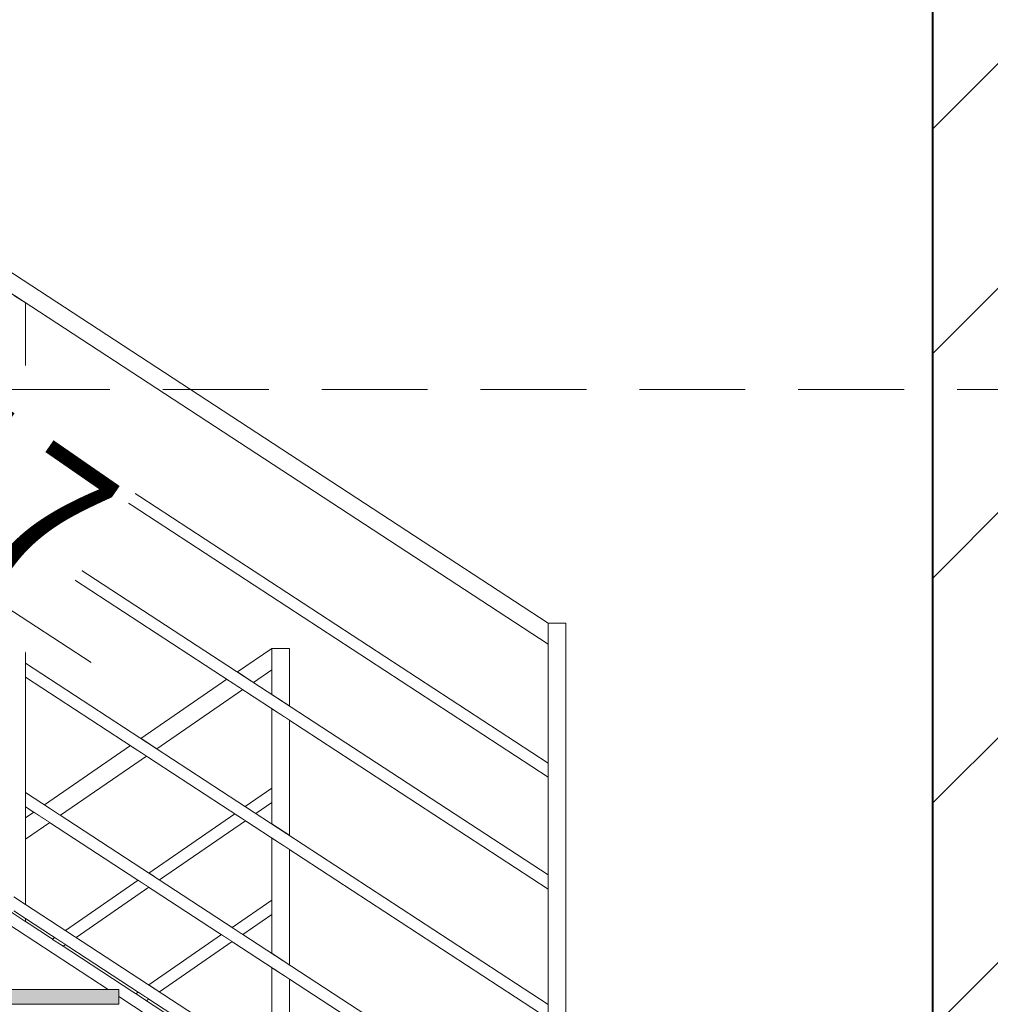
# Model space of a CAD drawing. Header units: millimetres. Extents: x 16408 to 39505, y -6861 to 26364.
# Tile 74 of 85: x 30980 to 32630, y 9661 to 11335. Entities that reach past the tile are written whole.
import ezdxf

# ---------------------------------------------------------------- set-up
doc = ezdxf.new("R2010")
doc.units = ezdxf.units.MM
doc.header["$MEASUREMENT"] = 0
doc.linetypes.add('Przerywana gęsta', pattern=[270, 180, -90])
doc.linetypes.add('Wipeout_Contour', pattern=[1000, 0, -1000])
for name, color, linetype, lineweight in [('0_Nr_pióra__1', 7, 'Continuous', 13), ('0_Nr_pióra__103', 7, 'Continuous', 5), ('0_Nr_pióra__7', 7, 'Continuous', 20), ('inw_schody zewnętrzne_Nr_pióra__1', 7, 'Continuous', 13), ('inw_schody zewnętrzne_Nr_pióra__27', 7, 'Continuous', 40)]:
    doc.layers.add(name, color=color, linetype=linetype, lineweight=lineweight)
doc.layers.add('inw_schody zewnętrzne', color=7, linetype='Continuous')
doc.layers.add('inw_ściany zewnętrzne_Nr_pióra__61', color=7, linetype='Continuous', lineweight=13, true_color=0x6a6a6a)
doc.styles.add('STYL_AUTOMATYCZNY_1', font='txt')
pattern_1 = [(45, (0, 0), (-190.9188, 190.9188), [])]

msp = doc.modelspace()

# ---------------------------------------------------------------- linework, layer by layer
at = {"layer": '0_Nr_pióra__103', "color": 7, "linetype": 'Continuous', "lineweight": 5}
for p, q in [((31908.5, 10289.5), (31908.5, 10309.1)), ((31908.5, 9201.4), (31908.5, 10289.5))]:
    msp.add_line(p, q, dxfattribs=at)

# ---------------------------------------------------------------- wipeouts: each hides what was drawn before it
at = {"color": 254, "linetype": 'Wipeout_Contour', "lineweight": 0, "ltscale": 130406.17685}
msp.add_wipeout([(31408.5, 12158.6), (29588.5, 10898.6), (29588.5, 10874.5), (31408.5, 12134.5)], dxfattribs=at)
at = {"color": 254, "linetype": 'Wipeout_Contour', "lineweight": 0, "ltscale": 161985.880278}
msp.add_wipeout([(30652.3, 9831.4), (30874, 9686.4), (31130.6, 9686.4), (30888.5, 9844.7), (30888.5, 9831.4)], dxfattribs=at)
at = {"color": 254, "linetype": 'Wipeout_Contour', "lineweight": 0, "ltscale": 162973.202738}
msp.add_wipeout([(31148.5, 9661.4), (30912.3, 9661.4), (31134, 9516.4), (31390.6, 9516.4), (31148.5, 9674.7)], dxfattribs=at)
at = {"color": 254, "linetype": 'Wipeout_Contour', "lineweight": 0, "ltscale": 135327.248435}
msp.add_wipeout([(32507.2, 10706.4), (32507.2, 7736.4), (32531.8, 7736.4), (32531.8, 10706.4)], dxfattribs=at).dxf.layer = 'inw_schody zewnętrzne'

# ---------------------------------------------------------------- next in the draw order: wipeouts: each hides what was drawn before it
at = {"color": 254, "linetype": 'Wipeout_Contour', "lineweight": 0, "ltscale": 130179.679892}
msp.add_wipeout([(29599.4, 10711.3), (29617.2, 10699.6), (31408.5, 11939.7), (31408.5, 11963.7)], dxfattribs=at)
at = {"color": 254, "linetype": 'Wipeout_Contour', "lineweight": 0, "ltscale": 138829.834809}
msp.add_wipeout([(32507.2, 13416.4), (32507.2, 10706.4), (32531.8, 10706.4), (32531.8, 13416.4)], dxfattribs=at).dxf.layer = 'inw_schody zewnętrzne'

# ---------------------------------------------------------------- next in the draw order: wipeouts: each hides what was drawn before it
at = {"color": 254, "linetype": 'Wipeout_Contour', "lineweight": 0, "ltscale": 838691.027785}
msp.add_wipeout([(29588.5, 10694.7), (29830.6, 10536.4), (29848.5, 10536.4), (29848.5, 10524.7), (30090.6, 10366.4), (30108.5, 10366.4), (30108.5, 10354.7), (30350.6, 10196.4), (30368.5, 10196.4), (30368.5, 10184.7), (30610.6, 10026.4), (30628.5, 10026.4), (30628.5, 10014.7), (30870.6, 9856.4), (30888.5, 9856.4), (30888.5, 9844.7), (31130.6, 9686.4), (31148.5, 9686.4), (31148.5, 9674.7), (31390.6, 9516.4), (31408.5, 9516.4), (31408.5, 9504.7), (31650.6, 9346.4), (31668.5, 9346.4), (31668.5, 9358.4), (29588.5, 10718.4)], dxfattribs=at)
at = {"color": 254, "linetype": 'Wipeout_Contour', "lineweight": 0, "ltscale": 138622.213311}
msp.add_wipeout([(32421, 13416.4), (32421, 10706.4), (32507.2, 10706.4), (32507.2, 13416.4)], dxfattribs=at).dxf.layer = 'inw_schody zewnętrzne'
at = {"color": 254, "linetype": 'Wipeout_Contour', "lineweight": 0, "ltscale": 417756.74141}
msp.add_wipeout([(32756.5, 10706.4), (32531.8, 10706.4), (32531.8, 7736.4), (32756.5, 7736.4), (33163.2, 7736.4), (33707.3, 7736.4), (34481, 7736.4), (34590, 7736.4), (34590, 10706.4), (34481, 10706.4), (33707.3, 10706.4), (33163.2, 10706.4)], dxfattribs=at).dxf.layer = 'inw_schody zewnętrzne'

# ---------------------------------------------------------------- next in the draw order: hatches: boundary and pattern name
at = {"layer": '0_Nr_pióra__1', "linetype": 'Continuous', "lineweight": 0, "true_color": 0x000000}
msp.add_hatch(color=18, dxfattribs=at).paths.add_polyline_path([(31148.5, 9661.4), (31148.5, 9686.4), (30873.5, 9686.4), (30873.5, 9661.4)])
at = {"layer": 'inw_schody zewnętrzne_Nr_pióra__1', "linetype": 'Continuous', "lineweight": 13}
h = msp.add_hatch(dxfattribs=at)
h.set_pattern_fill('Bloczki_ceramiczne_0004', style=0, pattern_type=2)
h.set_pattern_definition(pattern_1)
h.paths.add_polyline_path([(32756.5, 10706.4), (32531.8, 10706.4), (32531.8, 7736.4), (32756.5, 7736.4), (33163.2, 7736.4), (33707.3, 7736.4), (34481, 7736.4), (34590, 7736.4), (34590, 10706.4), (34481, 10706.4), (33707.3, 10706.4), (33163.2, 10706.4)])

# ---------------------------------------------------------------- next in the draw order: wipeouts: each hides what was drawn before it
at = {"color": 254, "linetype": 'Wipeout_Contour', "lineweight": 0, "ltscale": 130747.975535}
msp.add_wipeout([(29618.5, 11784.7), (29618.5, 11748.9), (31877.2, 10274.3), (31893.6, 10299.5)], dxfattribs=at)

# ---------------------------------------------------------------- next in the draw order: wipeouts: each hides what was drawn before it
at = {"color": 254, "linetype": 'Wipeout_Contour', "lineweight": 0, "ltscale": 131398.202767}
msp.add_wipeout([(30990.2, 9831.2), (30990.2, 9807.3), (31878.6, 9227.3), (31878.6, 9251.2)], dxfattribs=at)
at = {"color": 254, "linetype": 'Wipeout_Contour', "lineweight": 0, "ltscale": 427980.543475}
msp.add_wipeout([(32756.5, 13416.4), (32531.8, 13416.4), (32531.8, 10706.4), (32756.5, 10706.4), (33163.2, 10706.4), (33707.3, 10706.4), (34481, 10706.4), (34590, 10706.4), (34590, 13416.4), (34481, 13416.4), (33707.3, 13416.4), (33163.2, 13416.4)], dxfattribs=at).dxf.layer = 'inw_schody zewnętrzne'

# ---------------------------------------------------------------- next in the draw order: hatches: boundary and pattern name
at = {"layer": 'inw_schody zewnętrzne_Nr_pióra__1', "linetype": 'Continuous', "lineweight": 13}
h = msp.add_hatch(dxfattribs=at)
h.set_pattern_fill('Bloczki_ceramiczne_0004', style=0, pattern_type=2)
h.set_pattern_definition(pattern_1)
h.paths.add_polyline_path([(32756.5, 13416.4), (32531.8, 13416.4), (32531.8, 10706.4), (32756.5, 10706.4), (33163.2, 10706.4), (33707.3, 10706.4), (34481, 10706.4), (34590, 10706.4), (34590, 13416.4), (34481, 13416.4), (33707.3, 13416.4), (33163.2, 13416.4)])

# ---------------------------------------------------------------- next in the draw order: linework, layer by layer
at = {"layer": 'inw_schody zewnętrzne_Nr_pióra__27', "color": 7, "linetype": 'Continuous', "lineweight": 40}
for p, q in [((32531.8, 13416.4), (32531.8, 10706.4)), ((32531.8, 10706.4), (32531.8, 7736.4))]:
    msp.add_line(p, q, dxfattribs=at)

# ---------------------------------------------------------------- next in the draw order: wipeouts: each hides what was drawn before it
at = {"color": 254, "linetype": 'Wipeout_Contour', "lineweight": 0, "ltscale": 131620.771917}
msp.add_wipeout([(30990.2, 10021.2), (30990.2, 9997.3), (31878.6, 9417.3), (31878.6, 9441.2)], dxfattribs=at)

# ---------------------------------------------------------------- next in the draw order: wipeouts: each hides what was drawn before it
at = {"color": 254, "linetype": 'Wipeout_Contour', "lineweight": 0, "ltscale": 131883.485271}
msp.add_wipeout([(30990.2, 10217.3), (31878.6, 9637.3), (31878.6, 9661.2), (30990.2, 10241.2)], dxfattribs=at)

# ---------------------------------------------------------------- next in the draw order: linework, layer by layer
at = {"layer": '0_Nr_pióra__103', "color": 7, "linetype": 'Continuous', "lineweight": 5}
for p, q in [((31148.5, 9686.4), (30873.5, 9686.4)), ((31148.5, 9686.4), (31148.5, 9661.4)), ((31148.5, 9661.4), (30873.5, 9661.4))]:
    msp.add_line(p, q, dxfattribs=at)

# ---------------------------------------------------------------- next in the draw order: wipeouts: each hides what was drawn before it
at = {"color": 254, "linetype": 'Wipeout_Contour', "lineweight": 0, "ltscale": 132151.535698}
msp.add_wipeout([(30990.2, 10461.2), (30990.2, 10437.3), (31878.6, 9857.3), (31878.6, 9881.2)], dxfattribs=at)
at = {"color": 254, "linetype": 'Wipeout_Contour', "lineweight": 0, "ltscale": 130168.341076}
msp.add_wipeout([(31040.1, 9774.7), (31027.1, 9765.8), (31045.2, 9754), (31058.2, 9762.9)], dxfattribs=at)
at = {"color": 254, "linetype": 'Wipeout_Contour', "lineweight": 0, "ltscale": 130598.594906}
msp.add_wipeout([(31168.6, 9673.3), (31186.7, 9661.4), (31199.8, 9670.5), (31181.7, 9682.3)], dxfattribs=at)

# ---------------------------------------------------------------- next in the draw order: linework, layer by layer
at = {"layer": '0_Nr_pióra__103', "color": 7, "linetype": 'Continuous', "lineweight": 5}
for p, q in [((31036, 9771.9), (31040.1, 9774.7)), ((31054.1, 9760.1), (31058.2, 9762.9)), ((31177.5, 9679.4), (31181.7, 9682.3)), ((31195.6, 9667.6), (31199.8, 9670.5))]:
    msp.add_line(p, q, dxfattribs=at)

# ---------------------------------------------------------------- next in the draw order: wipeouts: each hides what was drawn before it
at = {"color": 254, "linetype": 'Wipeout_Contour', "lineweight": 0, "ltscale": 132387.30392}
msp.add_wipeout([(30990.2, 10627.3), (31878.6, 10047.3), (31878.6, 10071.2), (30990.2, 10651.2)], dxfattribs=at)
at = {"color": 254, "linetype": 'Wipeout_Contour', "lineweight": 0, "ltscale": 130998.629076}
msp.add_wipeout([(31199.5, 9694.5), (31217.6, 9682.7), (31341.4, 9768), (31323.3, 9779.8)], dxfattribs=at)

# ---------------------------------------------------------------- next in the draw order: linework, layer by layer
at = {"layer": '0_Nr_pióra__103', "color": 7, "linetype": 'Continuous', "lineweight": 5}
for p, q in [((31878.5, 10276.3), (31878.5, 10309.1)), ((31878.5, 10309.1), (31908.5, 10309.1)), ((31878.5, 9221), (31878.5, 10276.3)), ((31217.6, 9682.7), (31341.4, 9768)), ((31390.6, 9516.4), (31148.5, 9674.7))]:
    msp.add_line(p, q, dxfattribs=at)

# ---------------------------------------------------------------- next in the draw order: wipeouts: each hides what was drawn before it
at = {"color": 254, "linetype": 'Wipeout_Contour', "lineweight": 0, "ltscale": 130641.283775}
msp.add_wipeout([(30990.2, 10853.4), (30970.2, 10866.5), (30970.2, 9803), (30990.2, 9790)], dxfattribs=at)
at = {"color": 254, "linetype": 'Wipeout_Contour', "lineweight": 0, "ltscale": 99206.273444}
msp.add_wipeout([(31440.5, 10251.9), (31438.5, 10254.9), (31438.5, 10250.5)], dxfattribs=at)
at = {"color": 254, "linetype": 'Wipeout_Contour', "lineweight": 0, "ltscale": 130568.615615}
msp.add_wipeout([(31181.7, 9872.3), (31057.9, 9787), (31076, 9775.2), (31199.8, 9860.5)], dxfattribs=at)
at = {"color": 254, "linetype": 'Wipeout_Contour', "lineweight": 0, "ltscale": 131503.30855}
msp.add_wipeout([(31408.5, 9838.5), (31341.1, 9792.1), (31359.2, 9780.3), (31408.5, 9814.2)], dxfattribs=at)

# ---------------------------------------------------------------- next in the draw order: linework, layer by layer
at = {"layer": '0_Nr_pióra__103', "color": 7, "linetype": 'Continuous', "lineweight": 5}
for p, q in [((31878.6, 10309.2), (29618.5, 11784.7)), ((30990.2, 10651.2), (30990.2, 10853.4)), ((30990.2, 10627.3), (30990.2, 10651.2)), ((30990.2, 10461.2), (30990.2, 10627.3)), ((30990.2, 10437.3), (30990.2, 10461.2)), ((30990.2, 10241.2), (30990.2, 10437.3)), ((30990.2, 10217.3), (30990.2, 10241.2)), ((30990.2, 10021.2), (30990.2, 10217.3)), ((30990.2, 9997.3), (30990.2, 10021.2)), ((31057.9, 9787), (31181.7, 9872.3)), ((31076, 9775.2), (31199.8, 9860.5)), ((31130.6, 9686.4), (30888.5, 9844.7)), ((30990.2, 9831.2), (30970.2, 9844.3)), ((30990.2, 9807.3), (30970.2, 9820.4)), ((30990.2, 9801.9), (30990.2, 9807.3)), ((31199.5, 9694.5), (31323.3, 9779.8))]:
    msp.add_line(p, q, dxfattribs=at)

# ---------------------------------------------------------------- next in the draw order: wipeouts: each hides what was drawn before it
at = {"color": 254, "linetype": 'Wipeout_Contour', "lineweight": 0, "ltscale": 130270.894514}
msp.add_wipeout([(30990.2, 9941.8), (31031.5, 9970.3), (31004.4, 9988), (30990.2, 9978.2)], dxfattribs=at)
at = {"color": 254, "linetype": 'Wipeout_Contour', "lineweight": 0, "ltscale": 131708.686839}
msp.add_wipeout([(31408.5, 9748.1), (31438.5, 9728.5), (31438.5, 9924.6), (31408.5, 9944.2)], dxfattribs=at)

# ---------------------------------------------------------------- next in the draw order: linework, layer by layer
at = {"layer": '0_Nr_pióra__103', "color": 7, "linetype": 'Continuous', "lineweight": 5}
for p, q in [((30990.2, 9831.2), (30990.2, 9997.3)), ((30990.2, 9978.2), (31004.4, 9988)), ((30990.2, 9941.8), (31031.5, 9970.3)), ((31341.1, 9792.1), (31408.5, 9838.5)), ((31359.2, 9780.3), (31408.5, 9814.2))]:
    msp.add_line(p, q, dxfattribs=at)

# ---------------------------------------------------------------- next in the draw order: wipeouts: each hides what was drawn before it
at = {"color": 254, "linetype": 'Wipeout_Contour', "lineweight": 0, "ltscale": 130757.733796}
msp.add_wipeout([(31022.2, 10000.3), (31049.3, 9982.6), (31195.5, 10083.2), (31168.4, 10101)], dxfattribs=at)
at = {"color": 254, "linetype": 'Wipeout_Contour', "lineweight": 0, "ltscale": 131465.907515}
msp.add_wipeout([(31408.5, 9724.2), (31408.5, 9558.1), (31438.5, 9538.5), (31438.5, 9704.6)], dxfattribs=at)

# ---------------------------------------------------------------- next in the draw order: linework, layer by layer
at = {"layer": '0_Nr_pióra__103', "color": 7, "linetype": 'Continuous', "lineweight": 5}
for p, q in [((31022.2, 10000.3), (31168.4, 10101)), ((31438.5, 9728.5), (31438.5, 9924.6)), ((31878.6, 9251.2), (30990.2, 9831.2)), ((31878.6, 9227.3), (30990.2, 9807.3)), ((31408.5, 9558.1), (31408.5, 9724.2)), ((31438.5, 9538.5), (31438.5, 9704.6))]:
    msp.add_line(p, q, dxfattribs=at)

# ---------------------------------------------------------------- next in the draw order: wipeouts: each hides what was drawn before it
at = {"color": 254, "linetype": 'Wipeout_Contour', "lineweight": 0, "ltscale": 131520.980228}
msp.add_wipeout([(31186.2, 10113.2), (31213.3, 10095.5), (31359.5, 10196.2), (31332.4, 10213.9)], dxfattribs=at)
at = {"color": 254, "linetype": 'Wipeout_Contour', "lineweight": 0, "ltscale": 131278.421513}
msp.add_wipeout([(31345.7, 9985.2), (31199.5, 9884.5), (31217.6, 9872.7), (31363.8, 9973.4)], dxfattribs=at)

# ---------------------------------------------------------------- next in the draw order: linework, layer by layer
at = {"layer": '0_Nr_pióra__103', "color": 7, "linetype": 'Continuous', "lineweight": 5}
for p, q in [((31186.2, 10113.2), (31332.4, 10213.9)), ((31213.3, 10095.5), (31359.5, 10196.2)), ((31049.3, 9982.6), (31195.5, 10083.2)), ((31199.5, 9884.5), (31345.7, 9985.2)), ((31217.6, 9872.7), (31363.8, 9973.4))]:
    msp.add_line(p, q, dxfattribs=at)

# ---------------------------------------------------------------- next in the draw order: wipeouts: each hides what was drawn before it
at = {"color": 254, "linetype": 'Wipeout_Contour', "lineweight": 0, "ltscale": 132047.767876}
msp.add_wipeout([(31408.5, 10266.3), (31350.2, 10226.2), (31377.3, 10208.4), (31408.5, 10229.9)], dxfattribs=at)
at = {"color": 254, "linetype": 'Wipeout_Contour', "lineweight": 0, "ltscale": 131783.810323}
msp.add_wipeout([(31408.5, 10028.5), (31363.5, 9997.5), (31381.6, 9985.7), (31408.5, 10004.2)], dxfattribs=at)

# ---------------------------------------------------------------- next in the draw order: wipeouts: each hides what was drawn before it
at = {"color": 254, "linetype": 'Wipeout_Contour', "lineweight": 0, "ltscale": 131974.240225}
msp.add_wipeout([(31408.5, 9968.1), (31438.5, 9948.5), (31438.5, 10144.6), (31408.5, 10164.2)], dxfattribs=at)

# ---------------------------------------------------------------- next in the draw order: linework, layer by layer
at = {"layer": '0_Nr_pióra__103', "color": 7, "linetype": 'Continuous', "lineweight": 5}
for p, q in [((31438.5, 9948.5), (31438.5, 10144.6)), ((31363.5, 9997.5), (31408.5, 10028.5)), ((31878.6, 9441.2), (30990.2, 10021.2)), ((31878.6, 9417.3), (30990.2, 9997.3)), ((31381.6, 9985.7), (31408.5, 10004.2)), ((31408.5, 9748.1), (31408.5, 9944.2))]:
    msp.add_line(p, q, dxfattribs=at)

# ---------------------------------------------------------------- next in the draw order: wipeouts: each hides what was drawn before it
at = {"color": 254, "linetype": 'Wipeout_Contour', "lineweight": 0, "ltscale": 132184.05997}
msp.add_wipeout([(31408.5, 10266.3), (31408.5, 10188.1), (31438.5, 10168.5), (31438.5, 10287)], dxfattribs=at)

# ---------------------------------------------------------------- next in the draw order: linework, layer by layer
at = {"layer": '0_Nr_pióra__103', "color": 7, "linetype": 'Continuous', "lineweight": 5}
for p, q in [((31878.6, 10273.4), (29618.5, 11748.9)), ((31908.5, 9201.4), (29588.5, 10718.4)), ((31878.6, 10071.2), (30990.2, 10651.2)), ((31878.6, 10047.3), (30990.2, 10627.3)), ((31878.6, 9881.2), (30990.2, 10461.2)), ((31878.6, 9857.3), (30990.2, 10437.3)), ((31350.2, 10226.2), (31408.5, 10266.3)), ((31408.5, 10229.9), (31408.5, 10266.3)), ((31408.5, 10266.3), (31438.5, 10266.3)), ((31438.5, 10254.9), (31438.5, 10266.3)), ((31878.6, 9661.2), (30990.2, 10241.2)), ((31438.5, 10250.5), (31438.5, 10254.9)), ((31438.5, 10168.5), (31438.5, 10250.5)), ((31377.3, 10208.4), (31408.5, 10229.9)), ((31408.5, 10188.1), (31408.5, 10229.9)), ((31878.6, 9637.3), (30990.2, 10217.3)), ((31408.5, 9968.1), (31408.5, 10164.2))]:
    msp.add_line(p, q, dxfattribs=at)

# ---------------------------------------------------------------- next in the draw order: wipeouts: each hides what was drawn before it
at = {"color": 7, "linetype": 'Wipeout_Contour', "lineweight": 20, "ltscale": 129889.700905}
msp.add_wipeout([(30658.6, 10975.9), (31217.7, 10589.3), (30804.5, 9991.7), (30245.3, 10378.3)], dxfattribs=at).dxf.layer = '0_Nr_pióra__7'

# ---------------------------------------------------------------- next in the draw order: linework, layer by layer
at = {"layer": '0_Nr_pióra__1', "color": 7, "linetype": 'Continuous', "lineweight": 13}
msp.add_line((31101.8, 10242.1), (30214.2, 10821.5), dxfattribs=at)
at = {"layer": 'inw_ściany zewnętrzne_Nr_pióra__61', "color": 251, "linetype": 'Przerywana gęsta', "lineweight": 13, "true_color": 0x6a6a6a, "flags": 128}
msp.add_lwpolyline([(29603.5, 10706.4), (38941.5, 10706.4)], dxfattribs=at)

# ---------------------------------------------------------------- next in the draw order: texts
at = {"layer": '0_Nr_pióra__7', "color": 7, "linetype": 'Continuous', "lineweight": 20, "insert": (30559.1, 10234.4), "char_height": 225, "attachment_point": 8, "rotation": 325.3383, "line_spacing_factor": 0.96291, "style": 'STYL_AUTOMATYCZNY_1'}
msp.add_mtext('\\A1;{\\pqc;\\fCentury Gothic|b0|i0|c238|p34;7\\fCentury Gothic|b0|i0|c238|p34;x1\\fCentury Gothic|b0|i0|c238|p34;7\\P\\pqc;\\fCentury Gothic|b0|i0|c238|p34;26}', dxfattribs=at)

doc.saveas('drawing.dxf')
